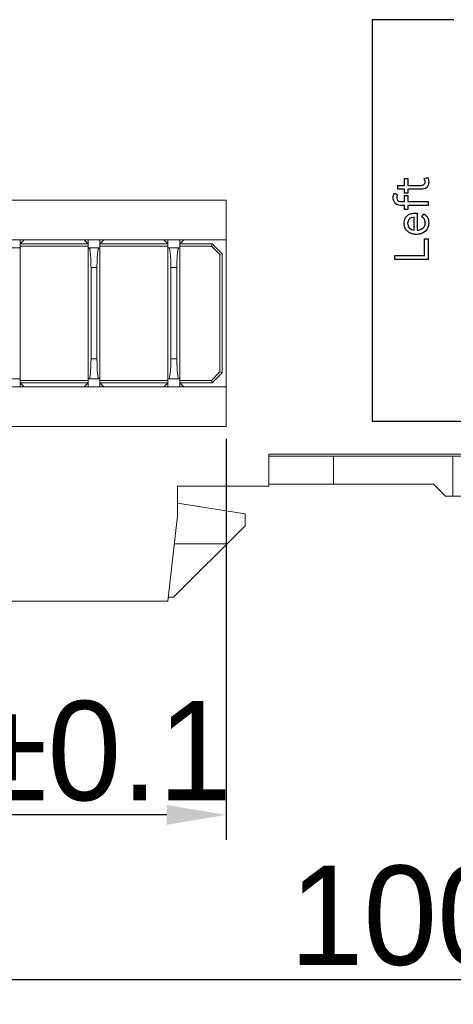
# Model space of a CAD drawing. Header units: millimetres. Extents: x 0 to 427, y 0 to 299.
# Tile 4 of 38: x 133 to 155, y 103 to 153. Entities that reach past the tile are written whole.
import ezdxf

# ---------------------------------------------------------------- set-up
doc = ezdxf.new("R2010")
doc.units = ezdxf.units.MM
doc.header["$LTSCALE"] = 23.1
doc.header["$MEASUREMENT"] = 0
doc.header["$PDSIZE"] = -5
doc.layers.get('0').update_dxf_attribs({"lineweight": 18})
doc.layers.add('1_30_1_1', color=7, linetype='Continuous', lineweight=18)
doc.layers.add('1_39_1_1', color=7, linetype='Continuous', lineweight=18)
doc.layers.add('Q0扩展模块左盖—激光—DXF_CONTINUOUS_LINE', color=7, linetype='Continuous')
doc.styles.add('文字样式①', font='txt')
doc.dimstyles.new('标准样式（宋体）', dxfattribs={"dimtxt": 5, "dimasz": 3, "dimexe": 1.25, "dimexo": 0.625, "dimtad": 1, "dimtoh": 1, "dimdsep": 46, "dimtxsty": '文字样式①', "dimcen": 0, "dimdle": 6, "dimadec": 0, "dimazin": 0, "dimtfac": 1, "dimtofl": 0, "dimtmove": 0, "dimatfit": 3, "dimfxl": 0, "dimtolj": 1, "dimarcsym": 0})

# ---------------------------------------------------------------- blocks, each defined once
blk = doc.blocks.new('*D27')
at = {"color": 0, "lineweight": -2}
for p, q in [((108.338, 123.144), (108.338, 103.479)), ((208.338, 123.144), (208.338, 103.479)), ((111.338, 104.729), (205.338, 104.729))]:
    blk.add_line(p, q, dxfattribs=at)
at = {"color": 0}
for points in [[(111.338, 105.229), (111.338, 104.229), (108.338, 104.729)], [(205.338, 104.229), (205.338, 105.229), (208.338, 104.729)]]:
    blk.add_solid(points, dxfattribs=at)
at = {"layer": 'Defpoints', "color": 0}
for p in [(108.338, 123.769), (208.338, 123.769), (208.338, 104.729)]:
    blk.add_point(p, dxfattribs=at)
at = {"color": 0, "lineweight": 0, "insert": (158.338, 107.929), "char_height": 5, "attachment_point": 5, "style": '文字样式①'}
blk.add_mtext('\\A1;100{\\H1x;%%P0.2}', dxfattribs=at)
blk = doc.blocks.new('*D28')
at = {"color": 0, "lineweight": -2}
for p, q in [((117.688, 131.944), (117.688, 111.766)), ((143.088, 131.944), (143.088, 111.766)), ((140.088, 113.016), (120.688, 113.016))]:
    blk.add_line(p, q, dxfattribs=at)
at = {"color": 0}
for points in [[(120.688, 113.516), (120.688, 112.516), (117.688, 113.016)], [(140.088, 112.516), (140.088, 113.516), (143.088, 113.016)]]:
    blk.add_solid(points, dxfattribs=at)
at = {"layer": 'Defpoints', "color": 0}
for p in [(117.688, 132.569), (143.088, 132.569), (117.688, 113.016)]:
    blk.add_point(p, dxfattribs=at)
at = {"color": 0, "lineweight": 0, "insert": (130.388, 116.216), "char_height": 5, "attachment_point": 5, "style": '文字样式①'}
blk.add_mtext('\\A1;25.4{\\H1x;%%P0.1}', dxfattribs=at)

msp = doc.modelspace()

# ---------------------------------------------------------------- linework, layer by layer
at = {"color": 7, "linetype": 'Continuous', "lineweight": 0}
for p, q in [((143.088, 143.969), (117.688, 143.969)), ((143.088, 132.569), (143.088, 143.969)), ((143.088, 141.969), (117.688, 141.969)), ((117.688, 134.569), (143.088, 134.569)), ((143.088, 132.569), (117.688, 132.569)), ((145.238, 131.169), (171.438, 131.169)), ((145.238, 131.169), (145.238, 129.569)), ((145.238, 131.069), (171.438, 131.069)), ((148.488, 129.669), (148.488, 131.069)), ((154.507, 129.069), (154.507, 131.069)), ((145.238, 129.569), (140.638, 129.569)), ((140.638, 129.569), (140.638, 128.069)), ((153.538, 129.669), (145.238, 129.669)), ((154.138, 129.069), (153.538, 129.669)), ((154.138, 129.069), (163.388, 129.069)), ((140.638, 128.705), (144.038, 128.169)), ((140.638, 128.069), (140.138, 123.769)), ((144.038, 128.169), (144.038, 127.569)), ((144.038, 127.569), (140.438, 123.969)), ((143.138, 126.669), (140.475, 126.669)), ((140.438, 123.969), (140.161, 123.969)), ((108.338, 123.769), (140.138, 123.769))]:
    msp.add_line(p, q, dxfattribs=at)
at = {"layer": '1_30_1_1', "color": 7, "linetype": 'Continuous', "lineweight": 0}
for p, q in [((132.7, 141.768), (132.7, 141.969)), ((136.125, 141.768), (136.125, 141.969)), ((136.725, 141.768), (136.725, 141.969)), ((140.15, 141.768), (140.15, 141.969)), ((140.75, 141.768), (140.75, 141.969)), ((132.1, 141.568), (132.7, 141.568)), ((136.125, 141.568), (136.725, 141.568)), ((136.163, 141.568), (136.185, 141.553)), ((136.665, 141.553), (136.688, 141.568)), ((140.15, 141.568), (140.75, 141.568)), ((140.188, 141.568), (140.21, 141.553)), ((140.69, 141.553), (140.713, 141.568)), ((136.575, 140.568), (136.275, 140.568)), ((136.275, 135.968), (136.275, 140.568)), ((136.575, 135.968), (136.575, 140.568)), ((140.6, 140.568), (140.3, 140.568)), ((140.3, 135.968), (140.3, 140.568)), ((140.6, 135.968), (140.6, 140.568)), ((136.275, 135.968), (136.575, 135.968)), ((140.3, 135.968), (140.6, 135.968)), ((132.1, 134.968), (132.7, 134.968)), ((136.125, 134.968), (136.725, 134.968)), ((140.15, 134.968), (140.75, 134.968)), ((132.7, 134.569), (132.7, 134.768)), ((136.125, 134.569), (136.125, 134.768)), ((136.725, 134.569), (136.725, 134.768)), ((140.15, 134.569), (140.15, 134.768)), ((140.75, 134.569), (140.75, 134.768))]:
    msp.add_line(p, q, dxfattribs=at)
for centre, major_axis, start_param, end_param in [((136.111, 136.431), (-0.053, 1.462), -3.145428, -1.896368), ((136.74, 136.431), (0.053, 1.462), -4.386817, -3.137757), ((140.136, 136.431), (-0.053, 1.462), -3.145428, -1.896368), ((140.765, 136.431), (0.053, 1.462), -4.386817, -3.137757)]:
    msp.add_ellipse(centre, major_axis=major_axis, ratio=0.106591, start_param=start_param, end_param=end_param, dxfattribs=at)
for points in [[(136.185, 141.553), (136.19, 141.545), (136.2, 141.525), (136.216, 141.473), (136.232, 141.389), (136.247, 141.273), (136.258, 141.143), (136.266, 141.004), (136.273, 140.812), (136.275, 140.666), (136.275, 140.568)], [(136.665, 141.553), (136.66, 141.545), (136.651, 141.525), (136.634, 141.473), (136.618, 141.389), (136.603, 141.273), (136.592, 141.143), (136.584, 141.004), (136.577, 140.812), (136.575, 140.666), (136.575, 140.568)], [(140.21, 141.553), (140.215, 141.545), (140.225, 141.525), (140.241, 141.473), (140.257, 141.389), (140.272, 141.273), (140.283, 141.143), (140.291, 141.004), (140.298, 140.812), (140.3, 140.666), (140.3, 140.568)], [(140.69, 141.553), (140.685, 141.545), (140.676, 141.525), (140.659, 141.473), (140.643, 141.389), (140.628, 141.273), (140.617, 141.143), (140.609, 141.004), (140.602, 140.812), (140.6, 140.666), (140.6, 140.568)]]:
    msp.add_open_spline(points, degree=3, knots=[0, 0, 0, 0, 0.02804, 0.065554, 0.164448, 0.285433, 0.41925, 0.560262, 0.705221, 1, 1, 1, 1], dxfattribs=at)
at = {"layer": '1_39_1_1', "color": 7, "linetype": 'Continuous', "lineweight": 0}
for p, q in [((132.7, 141.768), (132.9, 141.969)), ((136.125, 141.768), (132.7, 141.768)), ((132.7, 141.768), (132.7, 134.768)), ((135.925, 141.969), (136.125, 141.768)), ((136.125, 134.768), (136.125, 141.768)), ((136.725, 141.768), (136.925, 141.969)), ((140.15, 141.768), (136.725, 141.768)), ((136.725, 134.768), (136.725, 141.768)), ((139.95, 141.969), (140.15, 141.768)), ((140.15, 134.768), (140.15, 141.768)), ((140.75, 141.768), (140.95, 141.969)), ((142.388, 141.768), (140.75, 141.768)), ((140.75, 141.768), (140.75, 134.768)), ((142.338, 141.648), (142.388, 141.768)), ((142.888, 141.268), (142.388, 141.768)), ((136.125, 141.648), (132.7, 141.648)), ((140.15, 141.648), (136.725, 141.648)), ((142.338, 141.648), (140.75, 141.648)), ((142.338, 141.648), (142.768, 141.219)), ((142.768, 141.219), (142.888, 141.268)), ((142.768, 135.318), (142.768, 141.219)), ((142.888, 135.268), (142.888, 141.268)), ((132.7, 134.888), (136.125, 134.888)), ((136.725, 134.888), (140.15, 134.888)), ((140.75, 134.888), (142.338, 134.888)), ((142.768, 135.318), (142.338, 134.888)), ((142.388, 134.768), (142.338, 134.888)), ((142.388, 134.768), (142.888, 135.268)), ((142.768, 135.318), (142.888, 135.268)), ((132.7, 134.768), (136.125, 134.768)), ((132.9, 134.569), (132.7, 134.768)), ((136.125, 134.768), (135.925, 134.569)), ((136.725, 134.768), (140.15, 134.768)), ((136.925, 134.569), (136.725, 134.768)), ((140.15, 134.768), (139.95, 134.569)), ((140.75, 134.768), (142.388, 134.768)), ((140.95, 134.569), (140.75, 134.768))]:
    msp.add_line(p, q, dxfattribs=at)
at = {"layer": 'Q0扩展模块左盖—激光—DXF_CONTINUOUS_LINE', "color": 32, "linetype": 'Continuous', "true_color": 0xcc6600}
for p, q in [((154.552, 153.048), (150.444, 153.048)), ((150.444, 153.048), (150.444, 132.841)), ((152.073, 145.051), (152.243, 145.051)), ((152.073, 144.704), (152.073, 145.051)), ((152.243, 145.051), (152.243, 144.704)), ((153.066, 145.046), (153.226, 145.11)), ((151.564, 144.307), (151.72, 144.229)), ((151.741, 144.704), (152.073, 144.704)), ((151.741, 144.509), (151.741, 144.704)), ((152.073, 144.509), (151.741, 144.509)), ((152.073, 144.312), (152.073, 144.509)), ((152.243, 144.312), (152.073, 144.312)), ((152.243, 144.704), (152.857, 144.704)), ((152.88, 144.509), (152.243, 144.509)), ((152.243, 144.509), (152.243, 144.312)), ((151.958, 143.889), (152.073, 143.889)), ((152.073, 144.199), (152.24, 144.199)), ((152.073, 143.889), (152.073, 144.199)), ((152.24, 144.199), (152.24, 143.889)), ((152.24, 143.889), (153.265, 143.889)), ((153.265, 143.889), (153.265, 143.694)), ((152.073, 143.694), (151.954, 143.694)), ((152.073, 143.488), (152.073, 143.694)), ((152.24, 143.488), (152.073, 143.488)), ((153.265, 143.694), (152.24, 143.694)), ((152.24, 143.694), (152.24, 143.488)), ((152.708, 143.304), (152.708, 142.446)), ((152.951, 143.118), (153.036, 143.267)), ((152.55, 142.453), (152.55, 143.102)), ((153.082, 142.009), (153.265, 142.009)), ((153.082, 141.181), (153.082, 142.009)), ((153.265, 142.009), (153.265, 140.977)), ((151.587, 141.181), (153.082, 141.181)), ((151.587, 140.977), (151.587, 141.181)), ((153.265, 140.977), (151.587, 140.977)), ((150.444, 132.841), (191.185, 132.841))]:
    msp.add_line(p, q, dxfattribs=at)
for points, knots in [([(152.857, 144.704), (152.922, 144.704), (153.022, 144.714), (153.1, 144.81), (153.111, 144.892), (153.101, 144.973), (153.079, 145.023), (153.066, 145.046)], [0, 0, 0, 0, 0.377025, 0.523643, 0.687004, 0.843646, 1, 1, 1, 1]), ([(153.226, 145.11), (153.249, 145.078), (153.273, 145.021), (153.288, 144.938), (153.293, 144.84), (153.279, 144.716), (153.16, 144.536), (152.987, 144.509), (152.88, 144.509)], [0, 0, 0, 0, 0.135244, 0.209614, 0.290431, 0.474077, 0.630937, 1, 1, 1, 1]), ([(151.954, 143.694), (151.832, 143.694), (151.581, 143.738), (151.48, 144.024), (151.507, 144.202), (151.541, 144.278), (151.564, 144.307)], [0, 0, 0, 0, 0.403607, 0.729191, 0.87912, 1, 1, 1, 1]), ([(151.679, 144.084), (151.679, 144.032), (151.733, 143.891), (151.884, 143.889), (151.958, 143.889)], [0, 0, 0, 0, 0.414686, 1, 1, 1, 1]), ([(152.048, 142.804), (152.048, 142.897), (152.093, 143.084), (152.274, 143.243), (152.448, 143.303), (152.582, 143.316), (152.67, 143.31), (152.708, 143.304)], [0, 0, 0, 0, 0.295193, 0.575282, 0.722036, 0.875794, 1, 1, 1, 1]), ([(153.036, 143.267), (153.115, 143.237), (153.256, 143.097), (153.311, 142.812), (153.245, 142.512), (153.049, 142.324), (152.843, 142.25), (152.667, 142.234), (152.514, 142.248), (152.427, 142.275), (152.398, 142.287)], [0, 0, 0, 0, 0.144151, 0.306661, 0.477652, 0.647411, 0.74125, 0.84574, 0.947149, 1, 1, 1, 1]), ([(152.398, 142.287), (152.376, 142.295), (152.265, 142.347), (152.096, 142.505), (152.048, 142.706), (152.048, 142.804)], [0, 0, 0, 0, 0.106287, 0.556576, 1, 1, 1, 1]), ([(152.55, 143.102), (152.465, 143.098), (152.288, 143.049), (152.227, 142.874), (152.227, 142.797)], [0, 0, 0, 0, 0.523633, 1, 1, 1, 1]), ([(152.227, 142.797), (152.227, 142.717), (152.289, 142.539), (152.461, 142.467), (152.55, 142.453)], [0, 0, 0, 0, 0.469608, 1, 1, 1, 1]), ([(152.708, 142.446), (152.817, 142.452), (152.987, 142.5), (153.083, 142.659), (153.108, 142.753), (153.114, 142.834), (153.106, 142.92), (153.066, 143.029), (153, 143.091), (152.951, 143.118)], [0, 0, 0, 0, 0.33848, 0.484864, 0.560155, 0.640295, 0.737425, 0.825437, 1, 1, 1, 1])]:
    msp.add_open_spline(points, degree=3, knots=knots, dxfattribs=at)
msp.add_open_spline([(151.72, 144.229), (151.693, 144.187), (151.679, 144.134), (151.679, 144.084)], degree=3, dxfattribs=at)

# ---------------------------------------------------------------- dimensions: what is measured, and where the dimension line sits
at = {"color": 142, "lineweight": 0}
for base, p1, p2, text, picture, middle in [((117.688, 113.016), (143.088, 132.569), (117.688, 132.569), '<>{\\H1x;%%P0.1}', '*D28', (130.388, 113.016)), ((208.338, 104.729), (108.338, 123.769), (208.338, 123.769), '<>{\\H1x;%%P0.2}', '*D27', (158.338, 104.729))]:
    dim = msp.add_linear_dim(base=base, p1=p1, p2=p2, text=text, dimstyle='标准样式（宋体）', override={"dimdec": 1, "dimarcsym": 1}, dxfattribs=at)
    dim.commit()
    dim.dimension.update_dxf_attribs({"geometry": picture, "text_midpoint": middle, "dimtype": 160})

doc.saveas('drawing.dxf')
